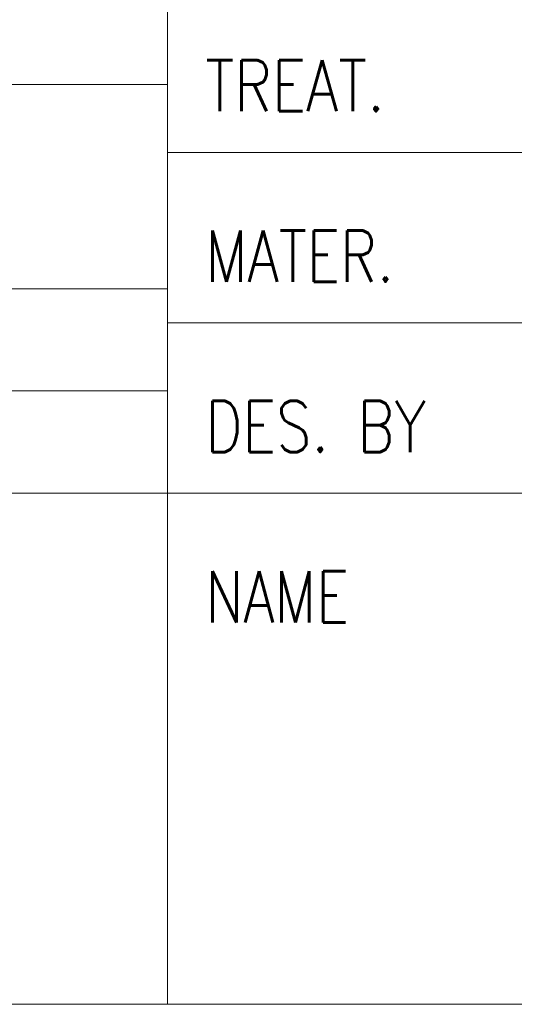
# Model space of a CAD drawing. Header units: millimetres. Extents: x 4 to 415, y 5 to 292.
# Tile 26 of 31: x 291 to 305, y 5 to 34. Entities that reach past the tile are written whole.
import ezdxf

# ---------------------------------------------------------------- set-up
doc = ezdxf.new("R2010")
doc.units = ezdxf.units.MM
doc.layers.add('256', color=7, linetype='Continuous')
doc.styles.add('blockfont', font='simplex.shx')
doc.styles.add('ideas_simplex', font='simplex.shx')

msp = doc.modelspace()

# ---------------------------------------------------------------- linework, layer by layer
at = {"layer": '256', "color": 3, "linetype": 'Continuous', "lineweight": 18}
for p, q in [((295, 45), (295, 5)), ((284, 20), (295, 20)), ((295, 20), (415, 20)), ((15, 5), (415, 5))]:
    msp.add_line(p, q, dxfattribs=at)
at = {"layer": '256', "color": 4, "linetype": 'Continuous', "lineweight": 18}
for p, q in [((240, 32), (295, 32)), ((295, 30), (365, 30)), ((284, 26), (295, 26)), ((295, 25), (415, 25)), ((284, 23), (295, 23))]:
    msp.add_line(p, q, dxfattribs=at)

# ---------------------------------------------------------------- texts
at = {"layer": '256', "color": 4, "linetype": 'Continuous', "lineweight": 13, "char_height": 1.5, "attachment_point": 7, "line_spacing_factor": 0.903614, "style": 'blockfont'}
for s, insert in [('\\W0.8203;TREAT.', (296.113, 31.208)), ('\\W0.7982;MATER.', (296.113, 26.208)), ('\\W0.8063;DES. BY', (296.113, 21.208)), ('\\W0.7899;NAME', (296.113, 16.208))]:
    msp.add_mtext(s, dxfattribs=dict(at, insert=insert))
at = {"layer": '256', "color": 7, "linetype": 'Continuous', "lineweight": 18, "insert": (302.481, 30.502), "char_height": 2.5, "attachment_point": 7, "line_spacing_factor": 1.204819, "style": 'ideas_simplex'}
msp.add_mtext('\\W0.7656; ', dxfattribs=at)
at = {"layer": '256', "color": 1, "linetype": 'Continuous', "lineweight": 13, "char_height": 2.7, "attachment_point": 7, "line_spacing_factor": 0.903614, "style": 'blockfont'}
for insert in [(305.025, 14.617), (305.025, 10.567), (305.025, 6.517)]:
    msp.add_mtext('\\W0.9844; ', dxfattribs=dict(at, insert=insert))

doc.saveas('drawing.dxf')
